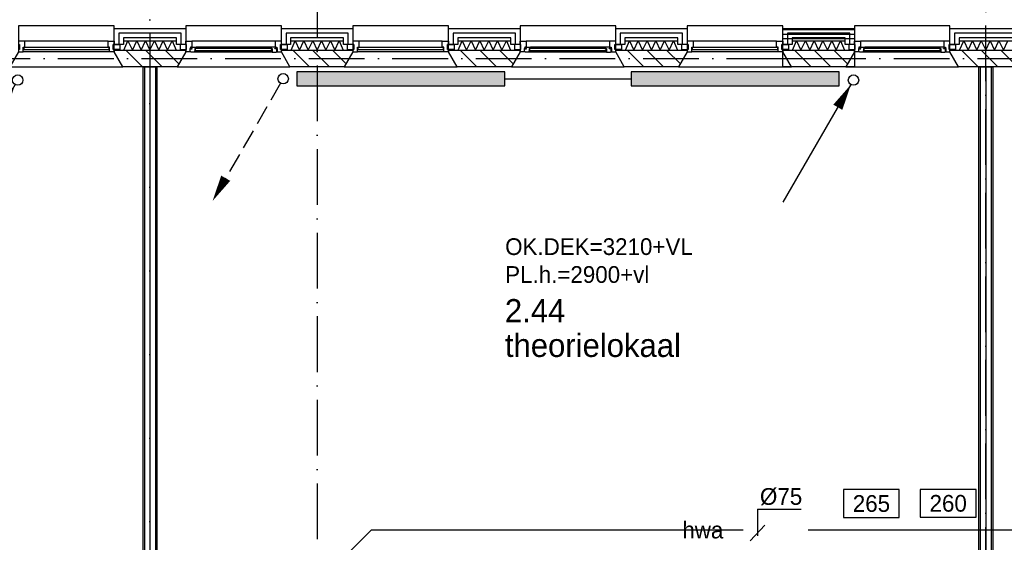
# Model space of a CAD drawing. Extents: x -1448 to 118900, y -195097 to 442500.
# Tile 97 of 103: x 63262 to 73865, y 415963 to 421589. Entities that reach past the tile are written whole.
import ezdxf
from ezdxf.enums import TextEntityAlignment as Align

# ---------------------------------------------------------------- set-up
doc = ezdxf.new("R2010")
doc.units = 0
doc.header["$LTSCALE"] = 100
for name, pattern in [('2322107', [2000, 1000, 1000]), ('2322122', [47, 40, -7]), ('DASHDOT', [9, 6, -1.5, 0, -1.5])]:
    doc.linetypes.add(name, pattern=pattern)
doc.layers.get('0').update_dxf_attribs({"linetype": 'CONTINUOUS'})
for name, color, linetype in [('AL$7----_STRAMIEN', 1, 'DASHDOT'), ('AL21----_BUITENWAND', 4, 'CONTINUOUS'), ('AL21K---_ISOLATIE', 1, 'CONTINUOUS'), ('AL22----_BINNENWAND', 7, 'CONTINUOUS'), ('AL28----_KONSTRUKTIE', 3, 'CONTINUOUS'), ('AL31----_BUITENKOZ', 7, 'CONTINUOUS'), ('ALL-----_REFLIJNEN', 8, 'CONTINUOUS'), ('ALXA3---_VOLZWART', 14, 'CONTINUOUS'), ('ALXAA---_GEWBETON', 12, 'CONTINUOUS'), ('ALXAB---_PREFABBETON', 1, 'CONTINUOUS'), ('BOUW', 8, 'CONTINUOUS'), ('WL521---', 4, 'CONTINUOUS'), ('WL532---', 4, 'CONTINUOUS'), ('WL561---', 4, 'CONTINUOUS'), ('WL561---_AANVOER', 4, 'CONTINUOUS'), ('WL561---_RETOUR', 4, 'CONTINUOUS'), ('WM521---', 1, 'CONTINUOUS'), ('WM570---', 1, 'CONTINUOUS')]:
    doc.layers.add(name, color=color, linetype=linetype)
doc.styles.add('BURO-018', font='BUROFONT.shx', dxfattribs={"height": 180})
doc.styles.add('BURO-025', font='BUROFONT.shx', dxfattribs={"height": 250})

# ---------------------------------------------------------------- blocks, each defined once
blk = doc.blocks.new('2322401')
at = {"color": 0, "linetype": 'CONTINUOUS'}
for p, q in [((-0.5, 0.5, 1), (-0.5, 0.5)), ((-0.5, 0.5, 1), (-0.5, -0.5, 1)), ((0.5, 0.5, 1), (-0.5, 0.5, 1)), ((0.5, 0.5), (-0.5, 0.5)), ((-0.5, 0.5), (-0.5, -0.5)), ((0.5, 0.5, 1), (0.5, 0.5)), ((0.5, -0.5, 1), (0.5, 0.5, 1)), ((0.5, -0.5), (0.5, 0.5)), ((-0.5, -0.5, 1), (-0.5, -0.5)), ((-0.5, -0.5, 1), (0.5, -0.5, 1)), ((-0.5, -0.5), (0.5, -0.5)), ((0.5, -0.5, 1), (0.5, -0.5))]:
    blk.add_line(p, q, dxfattribs=at)
blk = doc.blocks.new('LDV2108')
at = {"color": 0, "linetype": 'CONTINUOUS'}
for p, q in [((-0.25, -0.433), (-1.187, -2.057)), ((-1.562, -2.706), (-2.5, -4.33)), ((-2.875, -4.98), (-3.812, -6.603)), ((-4.187, -7.253), (-5.125, -8.877)), ((-5.5, -9.526), (-6.437, -11.15))]:
    blk.add_line(p, q, dxfattribs=at)
blk.add_lwpolyline([(-6.75, -11.691, 0, 1, 0), (-5.5, -9.526, 1, 1, 0)], format="xyseb", dxfattribs=at)
blk.add_circle((0, 0), 0.5, dxfattribs=at)
blk = doc.blocks.new('LDV4107')
at = {"color": 0, "linetype": 'CONTINUOUS'}
blk.add_line((-0.25, -0.433), (-6.75, -11.691), dxfattribs=at)
blk.add_lwpolyline([(-0.25, -0.433, 0, 1, 0), (-1.5, -2.598, 1, 1, 0)], format="xyseb", dxfattribs=at)
blk.add_circle((0, 0), 0.5, dxfattribs=at)
blk = doc.blocks.new('CVHATCH1')
at = {"color": 0, "linetype": 'CONTINUOUS'}
blk.add_solid([(-0.5, -0.5), (0.5, -0.5), (-0.5, 0.5), (0.5, 0.5)], dxfattribs=at)
blk = doc.blocks.new('LU-ORND')
at = {"color": 0, "linetype": 'CONTINUOUS'}
for p, q in [((-3, 1.5), (-3, -1.5)), ((3, 1.5), (-3, 1.5)), ((3, -1.5), (3, 1.5)), ((-3, -1.5), (3, -1.5))]:
    blk.add_line(p, q, dxfattribs=at)
blk = doc.blocks.new('2322122-5')
at = {"layer": 'WM521---', "color": 0, "style": 'BURO-018'}
blk.add_text('hwa', height=180, dxfattribs=at).set_placement((70619, 416098), align=Align.MIDDLE)

msp = doc.modelspace()

# ---------------------------------------------------------------- linework, layer by layer
at = {"layer": 'AL$7----_STRAMIEN', "color": 1}
msp.add_line((73665.4, 402024.4), (73665.4, 439905.7), dxfattribs=at)
for points in [[(64665.4, 433137.4), (64665.4, 402583.9)], [(66465.4, 430097.3), (66465.4, 402583.9)], [(2467.7, 421172.7), (88065.4, 421172.7)]]:
    msp.add_lwpolyline(points, dxfattribs=at)
at = {"layer": 'AL21----_BUITENWAND', "color": 8}
for p, q in [((64280.4, 421323.7), (64280.4, 421492.7)), ((64280.4, 421492.7), (65050.4, 421492.7)), ((65050.4, 421492.7), (65050.4, 421323.7)), ((66080.4, 421323.7), (66080.4, 421492.7)), ((66080.4, 421492.7), (66850.4, 421492.7)), ((66850.4, 421492.7), (66850.4, 421323.7)), ((67880.4, 421323.7), (67880.4, 421492.7)), ((67880.4, 421492.7), (68650.4, 421492.7)), ((68650.4, 421492.7), (68650.4, 421323.7)), ((69680.4, 421323.7), (69680.4, 421492.7)), ((69680.4, 421492.7), (70450.4, 421492.7)), ((70450.4, 421492.7), (70450.4, 421323.7)), ((71480.4, 421323.7), (71480.4, 421492.7)), ((71480.4, 421492.7), (72250.4, 421492.7)), ((71480.4, 421482.7), (72250.4, 421482.7)), ((71480.4, 421382.7), (71480.4, 421482.7)), ((72250.4, 421492.7), (72250.4, 421323.7)), ((72250.4, 421482.7), (72250.4, 421382.7)), ((73280.4, 421323.7), (73280.4, 421492.7)), ((73280.4, 421492.7), (74050.4, 421492.7)), ((64950.4, 421392.7), (64380.4, 421392.7)), ((64380.4, 421392.7), (64380.4, 421323.7)), ((64950.4, 421323.7), (64950.4, 421392.7)), ((66750.4, 421392.7), (66180.4, 421392.7)), ((66180.4, 421392.7), (66180.4, 421323.7)), ((66750.4, 421323.7), (66750.4, 421392.7)), ((68550.4, 421392.7), (67980.4, 421392.7)), ((67980.4, 421392.7), (67980.4, 421323.7)), ((68550.4, 421323.7), (68550.4, 421392.7)), ((70350.4, 421392.7), (69780.4, 421392.7)), ((69780.4, 421392.7), (69780.4, 421323.7)), ((70350.4, 421323.7), (70350.4, 421392.7)), ((72250.4, 421382.7), (71480.4, 421382.7)), ((72150.4, 421392.7), (71580.4, 421392.7)), ((71580.4, 421392.7), (71580.4, 421323.7)), ((72150.4, 421323.7), (72150.4, 421392.7)), ((73950.4, 421392.7), (73380.4, 421392.7)), ((73380.4, 421392.7), (73380.4, 421323.7)), ((64380.4, 421323.7), (64280.4, 421323.7)), ((65050.4, 421323.7), (64950.4, 421323.7)), ((66180.4, 421323.7), (66080.4, 421323.7)), ((66850.4, 421323.7), (66750.4, 421323.7)), ((67980.4, 421323.7), (67880.4, 421323.7)), ((68650.4, 421323.7), (68550.4, 421323.7)), ((69780.4, 421323.7), (69680.4, 421323.7)), ((70450.4, 421323.7), (70350.4, 421323.7)), ((71580.4, 421323.7), (71480.4, 421323.7)), ((72250.4, 421323.7), (72150.4, 421323.7)), ((73380.4, 421323.7), (73280.4, 421323.7))]:
    msp.add_line(p, q, dxfattribs=at)
at = {"layer": 'AL21K---_ISOLATIE', "color": 8, "linetype": 'CONTINUOUS'}
for p, q in [((64380.4, 421362.7), (64950.4, 421362.7)), ((64380.4, 421262.7), (64950.4, 421262.7)), ((64384.6, 421262.7), (64427.9, 421362.7)), ((64427.9, 421362.7), (64475.4, 421262.7)), ((64475.4, 421262.7), (64522.9, 421362.7)), ((64522.9, 421362.7), (64570.4, 421262.7)), ((64570.4, 421262.7), (64617.9, 421362.7)), ((64617.9, 421362.7), (64665.4, 421262.7)), ((64665.4, 421262.7), (64712.9, 421362.7)), ((64712.9, 421362.7), (64760.4, 421262.7)), ((64760.4, 421262.7), (64807.9, 421362.7)), ((64807.9, 421362.7), (64855.4, 421262.7)), ((64855.4, 421262.7), (64902.9, 421362.7)), ((64902.9, 421362.7), (64946.2, 421262.7)), ((66180.4, 421362.7), (66750.4, 421362.7)), ((66180.4, 421262.7), (66750.4, 421262.7)), ((66184.6, 421262.7), (66227.9, 421362.7)), ((66227.9, 421362.7), (66275.4, 421262.7)), ((66275.4, 421262.7), (66322.9, 421362.7)), ((66322.9, 421362.7), (66370.4, 421262.7)), ((66370.4, 421262.7), (66417.9, 421362.7)), ((66417.9, 421362.7), (66465.4, 421262.7)), ((66465.4, 421262.7), (66512.9, 421362.7)), ((66512.9, 421362.7), (66560.4, 421262.7)), ((66560.4, 421262.7), (66607.9, 421362.7)), ((66607.9, 421362.7), (66655.4, 421262.7)), ((66655.4, 421262.7), (66702.9, 421362.7)), ((66702.9, 421362.7), (66746.2, 421262.7)), ((67980.4, 421362.7), (68550.4, 421362.7)), ((67980.4, 421262.7), (68550.4, 421262.7)), ((67984.6, 421262.7), (68027.9, 421362.7)), ((68027.9, 421362.7), (68075.4, 421262.7)), ((68075.4, 421262.7), (68122.9, 421362.7)), ((68122.9, 421362.7), (68170.4, 421262.7)), ((68170.4, 421262.7), (68217.9, 421362.7)), ((68217.9, 421362.7), (68265.4, 421262.7)), ((68265.4, 421262.7), (68312.9, 421362.7)), ((68312.9, 421362.7), (68360.4, 421262.7)), ((68360.4, 421262.7), (68407.9, 421362.7)), ((68407.9, 421362.7), (68455.4, 421262.7)), ((68455.4, 421262.7), (68502.9, 421362.7)), ((68502.9, 421362.7), (68546.2, 421262.7)), ((69780.4, 421362.7), (70350.4, 421362.7)), ((69780.4, 421262.7), (70350.4, 421262.7)), ((69784.6, 421262.7), (69827.9, 421362.7)), ((69827.9, 421362.7), (69875.4, 421262.7)), ((69875.4, 421262.7), (69922.9, 421362.7)), ((69922.9, 421362.7), (69970.4, 421262.7)), ((69970.4, 421262.7), (70017.9, 421362.7)), ((70017.9, 421362.7), (70065.4, 421262.7)), ((70065.4, 421262.7), (70112.9, 421362.7)), ((70112.9, 421362.7), (70160.4, 421262.7)), ((70160.4, 421262.7), (70207.9, 421362.7)), ((70207.9, 421362.7), (70255.4, 421262.7)), ((70255.4, 421262.7), (70302.9, 421362.7)), ((70302.9, 421362.7), (70346.2, 421262.7)), ((71580.4, 421362.7), (72150.4, 421362.7)), ((71580.4, 421262.7), (72150.4, 421262.7)), ((71584.6, 421262.7), (71627.9, 421362.7)), ((71627.9, 421362.7), (71675.4, 421262.7)), ((71675.4, 421262.7), (71722.9, 421362.7)), ((71722.9, 421362.7), (71770.4, 421262.7)), ((71770.4, 421262.7), (71817.9, 421362.7)), ((71817.9, 421362.7), (71865.4, 421262.7)), ((71865.4, 421262.7), (71912.9, 421362.7)), ((71912.9, 421362.7), (71960.4, 421262.7)), ((71960.4, 421262.7), (72007.9, 421362.7)), ((72007.9, 421362.7), (72055.4, 421262.7)), ((72055.4, 421262.7), (72102.9, 421362.7)), ((72102.9, 421362.7), (72146.2, 421262.7)), ((73380.4, 421362.7), (73950.4, 421362.7)), ((73380.4, 421262.7), (73950.4, 421262.7)), ((73384.6, 421262.7), (73427.9, 421362.7)), ((73427.9, 421362.7), (73475.4, 421262.7)), ((73475.4, 421262.7), (73522.9, 421362.7)), ((73522.9, 421362.7), (73570.4, 421262.7)), ((73570.4, 421262.7), (73617.9, 421362.7)), ((73617.9, 421362.7), (73665.4, 421262.7)), ((73665.4, 421262.7), (73712.9, 421362.7)), ((73712.9, 421362.7), (73760.4, 421262.7)), ((73760.4, 421262.7), (73807.9, 421362.7)), ((73807.9, 421362.7), (73855.4, 421262.7)), ((73855.4, 421262.7), (73902.9, 421362.7))]:
    msp.add_line(p, q, dxfattribs=at)
at = {"layer": 'AL22----_BINNENWAND', "color": 8}
for p, q in [((64590.4, 414372.7), (64590.4, 421082.7)), ((64590.4, 421082.7), (64740.4, 421082.7)), ((64740.4, 421082.7), (64740.4, 414372.7)), ((73590.4, 414047.7), (73590.4, 421082.7)), ((73590.4, 421082.7), (73740.4, 421082.7)), ((73740.4, 421082.7), (73740.4, 414047.7))]:
    msp.add_line(p, q, dxfattribs=at)
at = {"layer": 'AL22----_BINNENWAND', "color": 8, "linetype": 'CONTINUOUS'}
for p, q in [((64605.4, 421082.7), (64605.4, 414372.7)), ((64725.4, 421082.7), (64725.4, 414372.7)), ((73605.4, 421082.7), (73605.4, 414047.7)), ((73725.4, 421082.7), (73725.4, 414047.7))]:
    msp.add_line(p, q, dxfattribs=at)
at = {"layer": 'AL28----_KONSTRUKTIE', "color": 8}
for p, q in [((64280.4, 421242.7), (64280.4, 421262.7)), ((64280.4, 421262.7), (65050.4, 421262.7)), ((65050.4, 421262.7), (65050.4, 421242.7)), ((66080.4, 421242.7), (66080.4, 421262.7)), ((66080.4, 421262.7), (66850.4, 421262.7)), ((66850.4, 421262.7), (66850.4, 421242.7)), ((67880.4, 421242.7), (67880.4, 421262.7)), ((67880.4, 421262.7), (68650.4, 421262.7)), ((68650.4, 421262.7), (68650.4, 421242.7)), ((69680.4, 421242.7), (69680.4, 421262.7)), ((69680.4, 421262.7), (70450.4, 421262.7)), ((70450.4, 421262.7), (70450.4, 421242.7)), ((71480.4, 421262.7), (72250.4, 421262.7)), ((71480.4, 421082.7), (71480.4, 421262.7)), ((71480.4, 421242.7), (71480.4, 421262.7)), ((71480.4, 421262.7), (72250.4, 421262.7)), ((72250.4, 421262.7), (72250.4, 421082.7)), ((72250.4, 421262.7), (72250.4, 421242.7)), ((73280.4, 421242.7), (73280.4, 421262.7)), ((73280.4, 421262.7), (74050.4, 421262.7)), ((64372.8, 421082.7), (64280.4, 421242.7)), ((65050.4, 421242.7), (64958, 421082.7)), ((66172.8, 421082.7), (66080.4, 421242.7)), ((66850.4, 421242.7), (66758, 421082.7)), ((67972.8, 421082.7), (67880.4, 421242.7)), ((68650.4, 421242.7), (68558, 421082.7)), ((69772.8, 421082.7), (69680.4, 421242.7)), ((70450.4, 421242.7), (70358, 421082.7)), ((71572.8, 421082.7), (71480.4, 421242.7)), ((72250.4, 421242.7), (72158, 421082.7)), ((73372.8, 421082.7), (73280.4, 421242.7)), ((64958, 421082.7), (64372.8, 421082.7)), ((66758, 421082.7), (66172.8, 421082.7)), ((68558, 421082.7), (67972.8, 421082.7)), ((70358, 421082.7), (69772.8, 421082.7)), ((72250.4, 421082.7), (71480.4, 421082.7)), ((72158, 421082.7), (71572.8, 421082.7)), ((73958, 421082.7), (73372.8, 421082.7))]:
    msp.add_line(p, q, dxfattribs=at)
at = {"layer": 'AL31----_BUITENKOZ', "color": 8}
for points in [[(63250.4, 421242.7), (63158, 421082.7), (64372.8, 421082.7), (64280.4, 421242.7), (64280.4, 421522.7), (63250.4, 421522.7)], [(65050.4, 421242.7), (64958, 421082.7), (66172.8, 421082.7), (66080.4, 421242.7), (66080.4, 421522.7), (65050.4, 421522.7)], [(66850.4, 421242.7), (66758, 421082.7), (67972.8, 421082.7), (67880.4, 421242.7), (67880.4, 421522.7), (66850.4, 421522.7)], [(68650.4, 421242.7), (68558, 421082.7), (69772.8, 421082.7), (69680.4, 421242.7), (69680.4, 421522.7), (68650.4, 421522.7)], [(70450.4, 421242.7), (70358, 421082.7), (71572.8, 421082.7), (71480.4, 421242.7), (71480.4, 421522.7), (70450.4, 421522.7)], [(72250.4, 421242.7), (72158, 421082.7), (73372.8, 421082.7), (73280.4, 421242.7), (73280.4, 421522.7), (72250.4, 421522.7)], [(64270.4, 421267.7), (64270.4, 421323.7), (64341.4, 421323.7), (64341.4, 421267.7)], [(65060.4, 421267.7), (65060.4, 421323.7), (64989.4, 421323.7), (64989.4, 421267.7)], [(65050.4, 421242.7), (65050.4, 421267.7), (65060.4, 421267.7), (65060.4, 421323.7), (65050.4, 421323.7), (65050.4, 421356.7), (65117.4, 421356.7), (65117.4, 421293.7), (65100.4, 421293.7), (65100.4, 421278.7), (65094.4, 421278.7), (65094.4, 421242.7)], [(65107.1, 421239.7), (65104.6, 421244), (65097.6, 421244), (65097.6, 421273.7), (65120.1, 421273.7), (65120.1, 421278.7), (65112.1, 421278.7), (65112.1, 421293.7), (65117.4, 421293.7), (65164.5, 421293.7), (65166.6, 421280.7), (65149.6, 421280.7), (65149.6, 421239.7)], [(66023.7, 421239.7), (66026.1, 421244), (66033.2, 421244), (66033.2, 421273.7), (66010.7, 421273.7), (66010.7, 421278.7), (66018.7, 421278.7), (66018.7, 421293.7), (66013.4, 421293.7), (65966.3, 421293.7), (65964.2, 421280.7), (65981.2, 421280.7), (65981.2, 421239.7)], [(66080.4, 421242.7), (66080.4, 421267.7), (66070.4, 421267.7), (66070.4, 421323.7), (66080.4, 421323.7), (66080.4, 421356.7), (66013.4, 421356.7), (66013.4, 421293.7), (66030.4, 421293.7), (66030.4, 421278.7), (66036.4, 421278.7), (66036.4, 421242.7)], [(66070.4, 421267.7), (66070.4, 421323.7), (66141.4, 421323.7), (66141.4, 421267.7)], [(66860.4, 421267.7), (66860.4, 421323.7), (66789.4, 421323.7), (66789.4, 421267.7)], [(67870.4, 421267.7), (67870.4, 421323.7), (67941.4, 421323.7), (67941.4, 421267.7)], [(68660.4, 421267.7), (68660.4, 421323.7), (68589.4, 421323.7), (68589.4, 421267.7)], [(68650.4, 421242.7), (68650.4, 421267.7), (68660.4, 421267.7), (68660.4, 421323.7), (68650.4, 421323.7), (68650.4, 421356.7), (68717.4, 421356.7), (68717.4, 421293.7), (68700.4, 421293.7), (68700.4, 421278.7), (68694.4, 421278.7), (68694.4, 421242.7)], [(68707.1, 421239.7), (68704.6, 421244), (68697.6, 421244), (68697.6, 421273.7), (68720.1, 421273.7), (68720.1, 421278.7), (68712.1, 421278.7), (68712.1, 421293.7), (68717.4, 421293.7), (68764.5, 421293.7), (68766.6, 421280.7), (68749.6, 421280.7), (68749.6, 421239.7)], [(69623.7, 421239.7), (69626.1, 421244), (69633.2, 421244), (69633.2, 421273.7), (69610.7, 421273.7), (69610.7, 421278.7), (69618.7, 421278.7), (69618.7, 421293.7), (69613.4, 421293.7), (69566.3, 421293.7), (69564.2, 421280.7), (69581.2, 421280.7), (69581.2, 421239.7)], [(69680.4, 421242.7), (69680.4, 421267.7), (69670.4, 421267.7), (69670.4, 421323.7), (69680.4, 421323.7), (69680.4, 421356.7), (69613.4, 421356.7), (69613.4, 421293.7), (69630.4, 421293.7), (69630.4, 421278.7), (69636.4, 421278.7), (69636.4, 421242.7)], [(69670.4, 421267.7), (69670.4, 421323.7), (69741.4, 421323.7), (69741.4, 421267.7)], [(70460.4, 421267.7), (70460.4, 421323.7), (70389.4, 421323.7), (70389.4, 421267.7)], [(71470.4, 421267.7), (71470.4, 421323.7), (71541.4, 421323.7), (71541.4, 421267.7)], [(72260.4, 421267.7), (72260.4, 421323.7), (72189.4, 421323.7), (72189.4, 421267.7)], [(72250.4, 421242.7), (72250.4, 421267.7), (72260.4, 421267.7), (72260.4, 421323.7), (72250.4, 421323.7), (72250.4, 421356.7), (72317.4, 421356.7), (72317.4, 421293.7), (72300.4, 421293.7), (72300.4, 421278.7), (72294.4, 421278.7), (72294.4, 421242.7)], [(72307.1, 421239.7), (72304.6, 421244), (72297.6, 421244), (72297.6, 421273.7), (72320.1, 421273.7), (72320.1, 421278.7), (72312.1, 421278.7), (72312.1, 421293.7), (72317.4, 421293.7), (72364.5, 421293.7), (72366.6, 421280.7), (72349.6, 421280.7), (72349.6, 421239.7)], [(73223.7, 421239.7), (73226.1, 421244), (73233.2, 421244), (73233.2, 421273.7), (73210.7, 421273.7), (73210.7, 421278.7), (73218.7, 421278.7), (73218.7, 421293.7), (73213.4, 421293.7), (73166.3, 421293.7), (73164.2, 421280.7), (73181.2, 421280.7), (73181.2, 421239.7)], [(73280.4, 421242.7), (73280.4, 421267.7), (73270.4, 421267.7), (73270.4, 421323.7), (73280.4, 421323.7), (73280.4, 421356.7), (73213.4, 421356.7), (73213.4, 421293.7), (73230.4, 421293.7), (73230.4, 421278.7), (73236.4, 421278.7), (73236.4, 421242.7)], [(73270.4, 421267.7), (73270.4, 421323.7), (73341.4, 421323.7), (73341.4, 421267.7)], [(65149.6, 421242), (65149.6, 421255.6), (65166.6, 421255.6), (65166.6, 421242)], [(65981.2, 421242), (65981.2, 421255.6), (65964.2, 421255.6), (65964.2, 421242)], [(68749.6, 421242), (68749.6, 421255.6), (68766.6, 421255.6), (68766.6, 421242)], [(69581.2, 421242), (69581.2, 421255.6), (69564.2, 421255.6), (69564.2, 421242)], [(72349.6, 421242), (72349.6, 421255.6), (72366.6, 421255.6), (72366.6, 421242)], [(73181.2, 421242), (73181.2, 421255.6), (73164.2, 421255.6), (73164.2, 421242)]]:
    msp.add_lwpolyline(points, close=True, dxfattribs=at)
at = {"layer": 'AL31----_BUITENKOZ', "color": 8, "linetype": 'CONTINUOUS'}
for points in [[(63300.4, 421242.7), (63300.4, 421242.7), (63300.4, 421293.7), (63317.4, 421293.7), (63317.4, 421356.7), (63317.4, 421356.7), (63317.4, 421356.7), (63317.4, 421356.7), (63317.4, 421356.7), (63250.4, 421356.7), (63250.4, 421323.7), (63260.4, 421323.7), (63260.4, 421267.7), (63250.4, 421267.7), (63250.4, 421267.7), (63250.4, 421242.7)], [(64225.4, 421268.7), (64225.4, 421289.7), (63305.4, 421289.7), (63305.4, 421268.7)], [(64230.4, 421242.7), (64230.4, 421242.7), (64230.4, 421293.7), (64213.4, 421293.7), (64213.4, 421356.7), (64213.4, 421356.7), (64213.4, 421356.7), (64213.4, 421356.7), (64213.4, 421356.7), (64280.4, 421356.7), (64280.4, 421323.7), (64270.4, 421323.7), (64270.4, 421267.7), (64280.4, 421267.7), (64280.4, 421267.7), (64280.4, 421242.7)], [(65979.2, 421257.7), (65979.2, 421278.7), (65151.6, 421278.7), (65151.6, 421257.7)], [(66900.4, 421242.7), (66900.4, 421242.7), (66900.4, 421293.7), (66917.4, 421293.7), (66917.4, 421356.7), (66917.4, 421356.7), (66917.4, 421356.7), (66917.4, 421356.7), (66917.4, 421356.7), (66850.4, 421356.7), (66850.4, 421323.7), (66860.4, 421323.7), (66860.4, 421267.7), (66850.4, 421267.7), (66850.4, 421267.7), (66850.4, 421242.7)], [(67825.4, 421268.7), (67825.4, 421289.7), (66905.4, 421289.7), (66905.4, 421268.7)], [(67830.4, 421242.7), (67830.4, 421242.7), (67830.4, 421293.7), (67813.4, 421293.7), (67813.4, 421356.7), (67813.4, 421356.7), (67813.4, 421356.7), (67813.4, 421356.7), (67813.4, 421356.7), (67880.4, 421356.7), (67880.4, 421323.7), (67870.4, 421323.7), (67870.4, 421267.7), (67880.4, 421267.7), (67880.4, 421267.7), (67880.4, 421242.7)], [(69579.2, 421257.7), (69579.2, 421278.7), (68751.6, 421278.7), (68751.6, 421257.7)], [(70500.4, 421242.7), (70500.4, 421242.7), (70500.4, 421293.7), (70517.4, 421293.7), (70517.4, 421356.7), (70517.4, 421356.7), (70517.4, 421356.7), (70517.4, 421356.7), (70517.4, 421356.7), (70450.4, 421356.7), (70450.4, 421323.7), (70460.4, 421323.7), (70460.4, 421267.7), (70450.4, 421267.7), (70450.4, 421267.7), (70450.4, 421242.7)], [(71425.4, 421268.7), (71425.4, 421289.7), (70505.4, 421289.7), (70505.4, 421268.7)], [(71430.4, 421242.7), (71430.4, 421242.7), (71430.4, 421293.7), (71413.4, 421293.7), (71413.4, 421356.7), (71413.4, 421356.7), (71413.4, 421356.7), (71413.4, 421356.7), (71413.4, 421356.7), (71480.4, 421356.7), (71480.4, 421323.7), (71470.4, 421323.7), (71470.4, 421267.7), (71480.4, 421267.7), (71480.4, 421267.7), (71480.4, 421242.7)], [(73179.2, 421257.7), (73179.2, 421278.7), (72351.6, 421278.7), (72351.6, 421257.7)]]:
    msp.add_lwpolyline(points, close=True, dxfattribs=at)
at = {"layer": 'AL31----_BUITENKOZ', "color": 8}
for points in [[(64213.4, 421356.7), (63317.4, 421356.7)], [(66013.4, 421356.7), (65117.4, 421356.7)], [(65966.3, 421293.7), (65164.5, 421293.7)], [(67813.4, 421356.7), (66917.4, 421356.7)], [(69613.4, 421356.7), (68717.4, 421356.7)], [(69566.3, 421293.7), (68764.5, 421293.7)], [(71413.4, 421356.7), (70517.4, 421356.7)], [(73213.4, 421356.7), (72317.4, 421356.7)], [(73166.3, 421293.7), (72364.5, 421293.7)], [(64230.4, 421242.7), (63300.4, 421242.7)], [(65981.2, 421239.7), (65149.6, 421239.7)], [(67830.4, 421242.7), (66900.4, 421242.7)], [(69581.2, 421239.7), (68749.6, 421239.7)], [(71430.4, 421242.7), (70500.4, 421242.7)], [(73181.2, 421239.7), (72349.6, 421239.7)]]:
    msp.add_lwpolyline(points, dxfattribs=at)
at = {"layer": 'ALL-----_REFLIJNEN', "color": 8, "linetype": 'CONTINUOUS'}
for p, q in [((65000.4, 421442.7), (64330.4, 421442.7)), ((64330.4, 421442.7), (64330.4, 421323.7)), ((65000.4, 421323.7), (65000.4, 421442.7)), ((66800.4, 421442.7), (66130.4, 421442.7)), ((66130.4, 421442.7), (66130.4, 421323.7)), ((66800.4, 421323.7), (66800.4, 421442.7)), ((68600.4, 421442.7), (67930.4, 421442.7)), ((67930.4, 421442.7), (67930.4, 421323.7)), ((68600.4, 421323.7), (68600.4, 421442.7)), ((70400.4, 421442.7), (69730.4, 421442.7)), ((69730.4, 421442.7), (69730.4, 421323.7)), ((70400.4, 421323.7), (70400.4, 421442.7)), ((72200.4, 421442.7), (71530.4, 421442.7)), ((71530.4, 421442.7), (71530.4, 421323.7)), ((72200.4, 421323.7), (72200.4, 421442.7)), ((74000.4, 421442.7), (73330.4, 421442.7)), ((73330.4, 421442.7), (73330.4, 421323.7)), ((71480.4, 421172.7), (72250.4, 421172.7)), ((64665.4, 421082.7), (64665.4, 414372.7)), ((73665.4, 421082.7), (73665.4, 414047.7))]:
    msp.add_line(p, q, dxfattribs=at)
at = {"layer": 'ALXA3---_VOLZWART', "color": 8}
for p, q in [((65000.4, 421442.7), (64330.4, 421442.7)), ((64330.4, 421442.7), (64330.4, 421323.7)), ((65000.4, 421323.7), (65000.4, 421442.7)), ((66800.4, 421442.7), (66130.4, 421442.7)), ((66130.4, 421442.7), (66130.4, 421323.7)), ((66800.4, 421323.7), (66800.4, 421442.7)), ((68600.4, 421442.7), (67930.4, 421442.7)), ((67930.4, 421442.7), (67930.4, 421323.7)), ((68600.4, 421323.7), (68600.4, 421442.7)), ((70400.4, 421442.7), (69730.4, 421442.7)), ((69730.4, 421442.7), (69730.4, 421323.7)), ((70400.4, 421323.7), (70400.4, 421442.7)), ((71480.4, 421432.7), (72250.4, 421432.7)), ((72200.4, 421442.7), (71530.4, 421442.7)), ((71530.4, 421442.7), (71530.4, 421323.7)), ((72200.4, 421323.7), (72200.4, 421442.7)), ((74000.4, 421442.7), (73330.4, 421442.7)), ((73330.4, 421442.7), (73330.4, 421323.7))]:
    msp.add_line(p, q, dxfattribs=at)
at = {"layer": 'ALXAA---_GEWBETON', "color": 8}
msp.add_line((71480.4, 421172.7), (72250.4, 421172.7), dxfattribs=at)
at = {"layer": 'ALXAB---_PREFABBETON', "color": 8}
for p, q in [((64404.9, 421262.7), (64584.9, 421082.7)), ((64617, 421262.7), (64797, 421082.7)), ((64829.2, 421262.7), (64976.7, 421115.2)), ((65041.3, 421262.7), (65050.4, 421253.6)), ((66204.9, 421262.7), (66384.9, 421082.7)), ((66417, 421262.7), (66597, 421082.7)), ((66629.2, 421262.7), (66776.7, 421115.2)), ((66841.3, 421262.7), (66850.4, 421253.6)), ((68004.9, 421262.7), (68184.9, 421082.7)), ((68217, 421262.7), (68397, 421082.7)), ((68429.2, 421262.7), (68576.7, 421115.2)), ((68641.3, 421262.7), (68650.4, 421253.6)), ((69804.9, 421262.7), (69984.9, 421082.7)), ((70017, 421262.7), (70197, 421082.7)), ((70229.2, 421262.7), (70376.7, 421115.2)), ((70441.3, 421262.7), (70450.4, 421253.6)), ((71604.9, 421262.7), (71784.9, 421082.7)), ((71817, 421262.7), (71997, 421082.7)), ((72029.2, 421262.7), (72176.7, 421115.2)), ((72241.3, 421262.7), (72250.4, 421253.6)), ((73404.9, 421262.7), (73584.9, 421082.7)), ((73617, 421262.7), (73797, 421082.7)), ((73829.2, 421262.7), (73976.7, 421115.2))]:
    msp.add_line(p, q, dxfattribs=at)
at = {"layer": 'WL521---', "linetype": '2322122'}
for q in [(65834.5, 414886.2), (74186, 416098.2)]:
    msp.add_line((67052, 416098.2), q, dxfattribs=at)
at = {"layer": 'WL532---', "color": 1}
for p, q in [((71208.1, 416320.7), (71678.3, 416320.7)), ((71208.4, 416319.4), (71208.4, 416034.2)), ((71128.5, 415977.2), (71288.3, 416148.3))]:
    msp.add_line(p, q, dxfattribs=at)
at = {"layer": 'WL561---_AANVOER', "linetype": '2322107'}
msp.add_line((68485.4, 420951.3), (69845.4, 420951.3), dxfattribs=at)

# ---------------------------------------------------------------- block references
at = {"layer": 'WL561---', "xscale": 2240, "yscale": 150}
for name, p, zscale, rotation in [('2322401', (67365.4, 420951.3), 400, 180.0000000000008), ('CVHATCH1', (67365.4, 420951.3), 2240, 180.0000000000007), ('2322401', (70965.4, 420951.3), 400, 180.0000000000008), ('CVHATCH1', (70965.4, 420951.3), 2240, 180.0000000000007)]:
    msp.add_blockref(name, p, dxfattribs=dict(at, zscale=zscale, rotation=rotation))
at = {"layer": 'WL561---_AANVOER', "color": 2, "xscale": 112.5, "yscale": 112.5, "zscale": 112.5}
for p in [(63241.4, 420938.9), (72241.4, 420938.9)]:
    msp.add_blockref('LDV4107', p, dxfattribs=at)
at = {"layer": 'WL561---_RETOUR', "color": 2, "xscale": 112.5, "yscale": 112.5, "zscale": 112.5}
msp.add_blockref('LDV2108', (66099.5, 420953.9), dxfattribs=at)
at = {"layer": 'WM521---'}
msp.add_blockref('2322122-5', (0, 0), dxfattribs=at)
at = {"layer": 'WM570---'}
ref = msp.add_blockref('LU-ORND', (72434.6, 416380.8), dxfattribs=dict(at, xscale=100, yscale=100, zscale=100))
ref.add_attrib('LU_TEXT1', '265', dxfattribs={"layer": '0', "color": 1, "linetype": 'CONTINUOUS', "height": 180, "style": 'BURO-018'}).set_placement((72434.6, 416380.8), align=Align.MIDDLE)
ref = msp.add_blockref('LU-ORND', (73261, 416382.7), dxfattribs=dict(at, xscale=100, yscale=100, zscale=100))
ref.add_attrib('LU_TEXT1', '260', dxfattribs={"layer": '0', "color": 1, "linetype": 'CONTINUOUS', "height": 180, "style": 'BURO-018'}).set_placement((73261, 416382.7), align=Align.MIDDLE)

# ---------------------------------------------------------------- texts
at = {"layer": 'BOUW', "color": 1, "style": 'BURO-018'}
for s, p in [('OK.DEK=3210+VL', (68490.2, 419056)), ('PL.h.=2900+vl', (68490.2, 418756))]:
    msp.add_text(s, height=180, dxfattribs=at).set_placement(p)
at = {"layer": 'BOUW', "style": 'BURO-025'}
for s, p in [('2.44', (68487.4, 418331.3)), ('theorielokaal', (68487.4, 417958.2))]:
    msp.add_text(s, height=250, dxfattribs=at).set_placement(p)
at = {"layer": 'WL532---', "color": 1, "style": 'BURO-018'}
msp.add_text('%%c75', height=180, dxfattribs=at).set_placement((71234.3, 416366.3))

doc.saveas('drawing.dxf')
